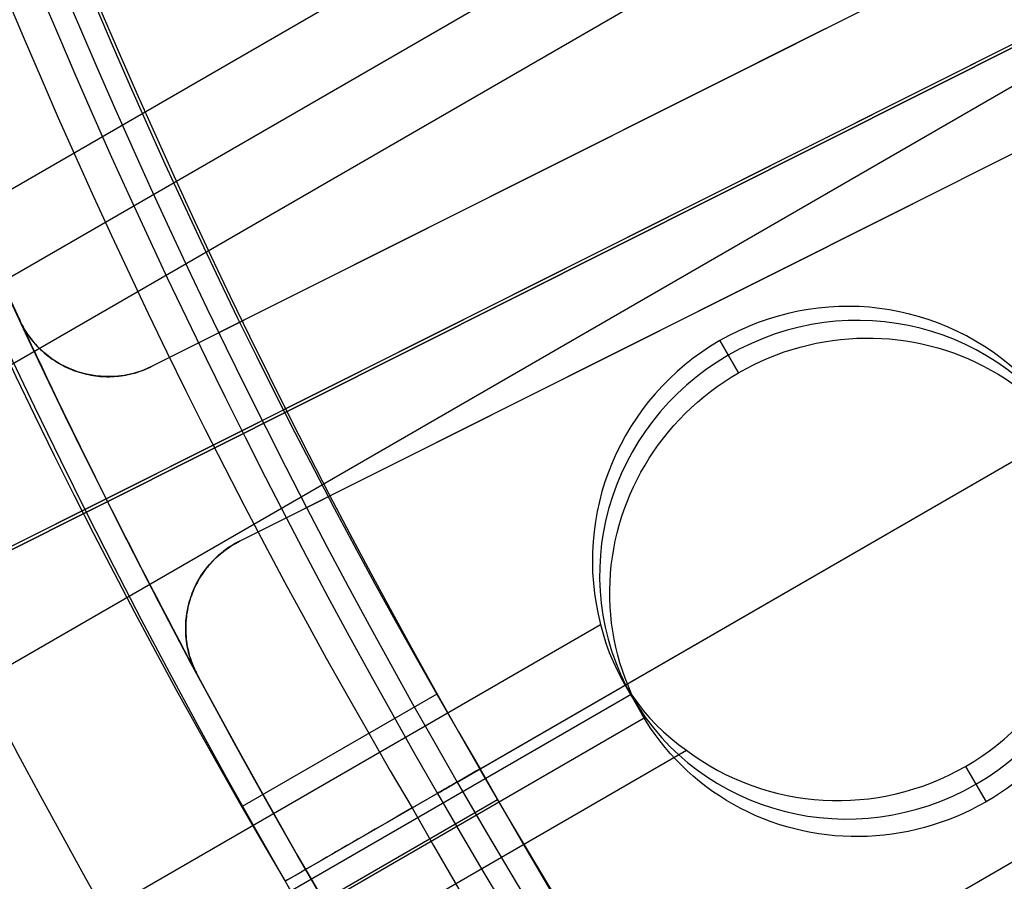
# Model space of a CAD drawing. Extents: x 16119 to 17321, y -6854 to -5812.
# Tile 7 of 68: x 16654 to 16664, y -6508 to -6499. Entities that reach past the tile are written whole.
import ezdxf

# ---------------------------------------------------------------- set-up
doc = ezdxf.new("R2010")
doc.units = 0
doc.layers.get('0').update_dxf_attribs({"linetype": 'CONTINUOUS'})
for name, color, linetype in [('BLANCO_METALICO', 7, 'CONTINUOUS'), ('COLOR', 7, 'CONTINUOUS'), ('LUZ', 7, 'CONTINUOUS')]:
    doc.layers.add(name, color=color, linetype=linetype)

msp = doc.modelspace()

# ---------------------------------------------------------------- linework, layer by layer
for p, q in [((16144.66944530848, -6794.792181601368, 66.66069073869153), (16668.20484412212, -6492.52887815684, 66.66069074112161)), ((16668.49600695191, -6493.257540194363, 66.23774725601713), (16145.05775592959, -6795.464755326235, 66.23774725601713)), ((16145.44606655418, -6796.137329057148, 65.81480376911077), (16668.79865203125, -6493.979572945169, 65.8148037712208)), ((16669.93339650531, -6496.395282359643, 65.44447049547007), (16146.77578553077, -6798.440469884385, 65.44447049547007)), ((16658.00887331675, -6507.115053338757, 89.05580518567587), (16676.20124525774, -6496.611682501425, 103.0887206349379)), ((16658.24437567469, -6506.979085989, 88.12500292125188), (16674.56741528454, -6497.554974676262, 88.12500292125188)), ((16673.38779501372, -6502.336122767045, 63.8579170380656), (16150.21184451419, -6804.391898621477, 63.85791703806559)), ((16660.88765818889, -6502.929221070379, 66.99123817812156), (16660.69698288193, -6502.598961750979, 65.33942719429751)), ((16660.69698288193, -6502.598961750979, 65.339427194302), (16660.8876581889, -6502.929221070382, 66.99123817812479)), ((16148.10550436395, -6800.743610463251, 65.07413726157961), (16659.47719411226, -6505.503027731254, 65.07413726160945)), ((16659.70967875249, -6506.088900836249, 64.73446364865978), (16659.90267322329, -6506.423177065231, 66.40636543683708)), ((16659.79087240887, -6506.218690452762, 64.65119377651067), (16148.49381498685, -6801.416184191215, 64.65119377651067)), ((16655.81227287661, -6507.361878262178, 63.55200876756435), (16657.80428128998, -6506.211791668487, 63.55200876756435)), ((16148.63160186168, -6801.654838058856, 66.39653443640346), (16659.92428270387, -6506.459871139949, 66.39653443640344)), ((16148.88212560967, -6802.088757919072, 64.2282502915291), (16660.35487207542, -6506.789830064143, 64.2282502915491)), ((16656.24991880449, -6508.130586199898, 89.37470231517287), (16658.2417772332, -6506.980586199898, 89.37470231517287)), ((16657.54895691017, -6507.380586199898, 46.50000292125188), (16658.2417772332, -6506.980586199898, 46.50000292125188)), ((16658.2417772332, -6506.980586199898, 69.03298785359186), (16658.24437567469, -6506.979085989, 88.12500292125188)), ((16658.24437567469, -6506.979085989, 88.12500292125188), (16658.2417772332, -6506.980586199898, 89.37470231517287)), ((16658.2417772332, -6506.980586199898, 46.50000292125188), (16658.2417772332, -6506.980586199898, 63.3477957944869)), ((16663.21184666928, -6506.95483360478, 64.00943112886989), (16663.42102035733, -6507.317133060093, 65.82149269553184)), ((16663.21184666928, -6506.954833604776, 64.00943112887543), (16663.42102035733, -6507.317133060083, 65.82149269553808)), ((16663.21184666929, -6506.954833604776, 64.00943112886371), (16663.42102035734, -6507.317133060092, 65.8214926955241)), ((16656.43147595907, -6508.443267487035, 68.94951318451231), (16658.42335944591, -6507.293253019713, 68.94951318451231)), ((16656.24991880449, -6508.130586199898, 48.00000292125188), (16656.24991880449, -6508.130586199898, 63.3477957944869)), ((16656.24991880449, -6508.130586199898, 69.03298785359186), (16656.24991880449, -6508.130586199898, 89.37470231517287))]:
    msp.add_line(p, q)
at = {"extrusion": (0.1124755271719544, -0.1948133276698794, 0.974370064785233)}
msp.add_lwpolyline([(11209.04535549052, -13528.76850550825), (11208.52428587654, -13529.07329669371), (11208.00516621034, -13529.38294697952), (11207.48805976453, -13529.69743856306), (11206.97302964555, -13530.01675250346), (11206.46013876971, -13530.34086872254), (11205.94944983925, -13530.66976600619), (11205.44102531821, -13531.00342200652), (11204.93492740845, -13531.34181324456), (11204.43121802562, -13531.68491511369), (11203.92995877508, -13532.03270188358), (11203.43121092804, -13532.38514670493), (11202.93503539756, -13532.74222161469), (11202.44149271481, -13533.10389754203), (11201.95064300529, -13533.47014431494), (11201.4625459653, -13533.84093066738), (11200.97726083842, -13534.21622424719), (11200.49484639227, -13534.59599162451), (11200.01536089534, -13534.98019830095), (11199.53886209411, -13535.36880871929), (11199.06540719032, -13535.76178627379), (11198.59505281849, -13536.15909332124), (11198.1278550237, -13536.56069119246), (11197.66386923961, -13536.96654020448), (11197.20315026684, -13537.37659967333), (11196.74575225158, -13537.79082792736), (11196.2917286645, -13538.20918232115), (11195.84113228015, -13538.63161925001), (11195.39401515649, -13539.05809416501), (11194.95042861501, -13539.48856158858), (11194.51042322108, -13539.92297513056), (11194.07404876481, -13540.36128750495), (11193.64135424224, -13540.8034505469), (11193.21238783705, -13541.24941523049), (11192.78719690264, -13541.69913168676), (11192.36582794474, -13542.15254922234), (11191.94832660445, -13542.60961633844), (11191.53473764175, -13543.07028075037), (11191.12510491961, -13543.53448940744), (11190.7194713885, -13544.00218851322), (11190.31787907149, -13544.47332354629), (11189.92036904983, -13544.94783928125), (11189.52698144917, -13545.42567981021), (11189.13775542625, -13545.9067885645), (11188.75272915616, -13546.39110833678), (11188.37193982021, -13546.87858130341), (11187.99542359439, -13547.36914904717), (11187.62321563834, -13547.86275258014), (11187.255350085, -13548.35933236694), (11186.89186003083, -13548.85882834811), (11186.53277752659, -13549.36117996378), (11186.17813356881, -13549.86632617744), (11185.82795809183, -13550.3742055), (11185.48227996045, -13550.88475601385), (11185.14112696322, -13551.39791539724), (11184.80452580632, -13551.91362094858), (11184.47250210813, -13552.43180961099), (11184.14508039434, -13552.95241799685), (11183.82228409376, -13553.47538241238), (11183.50413553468, -13554.00063888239), (11183.19065594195, -13554.52812317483), (11182.88186543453, -13555.05777082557), (11182.57778302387, -13555.58951716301), (11182.27842661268, -13556.12329733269), (11181.98381299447, -13556.65904632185), (11181.69395785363, -13557.19669898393), (11181.40887576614, -13557.73619006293), (11181.12858020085, -13558.27745421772), (11180.85308352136, -13558.82042604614), (11180.58239698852, -13559.36504010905), (11180.31653076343, -13559.91123095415), (11180.05549391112, -13560.45893313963), (11179.79929440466, -13561.00808125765), (11179.54793912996, -13561.55860995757), (11179.30143389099, -13562.11045396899), (11179.05978341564, -13562.66354812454), (11178.82299136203, -13563.21782738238), (11178.59106032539, -13563.77322684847), (11178.36399184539, -13564.32968179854), (11178.14178641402, -13564.88712769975), (11177.9244434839, -13565.4455002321), (11177.71196147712, -13566.00473530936), (11177.50433779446, -13566.56476909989), (11177.30156882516, -13567.12553804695), (11177.10364995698, -13567.68697888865), (11176.91057558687, -13568.24902867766), (11176.72233913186, -13568.81162480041), (11176.53893304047, -13569.37470499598), (11176.36034880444, -13569.93820737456), (11176.18657697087, -13570.50207043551), (11176.01760715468, -13571.06623308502), (11175.8534280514, -13571.63063465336), (11175.69402745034, -13572.19521491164), (11175.53939224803, -13572.75991408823), (11175.38950846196, -13573.3246728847), (11175.24436124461, -13573.88943249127), (11175.10393489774, -13574.45413460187), (11174.96821288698, -13575.01872142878), (11174.83717785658, -13575.5831357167), (11174.71081164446, -13576.14732075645), (11174.58909529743, -13576.71122039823), (11174.47200908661, -13577.27477906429), (11174.35953252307, -13577.83794176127), (11174.2516443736, -13578.40065409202), (11174.14832267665, -13578.96286226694), (11174.04954475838, -13579.52451311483), (11173.95528724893, -13580.08555409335), (11173.86552609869, -13580.64593329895), (11173.78023659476, -13581.20559947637), (11173.69939337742, -13581.76450202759), (11173.62297045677, -13582.32259102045), (11173.55094122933, -13582.87981719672), (11173.48327849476, -13583.43613197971), (11173.41995447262, -13583.99148748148), (11173.36094081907, -13584.54583650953), (11173.30620864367, -13585.0991325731), (11173.25572852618, -13585.65132988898), (11173.20947053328, -13586.20238338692), (11173.16740423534, -13586.75224871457), (11173.12949872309, -13587.300882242), (11173.09572262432, -13587.8482410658), (11173.06604412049, -13588.39428301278), (11173.04043096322, -13588.93896664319), (11173.01885049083, -13589.4822512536), (11173.00126964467, -13590.02409687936), (11172.98765498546, -13590.56446429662), (11172.97797270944, -13591.10331502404), (11172.97218866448, -13591.64061132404), (11172.97026836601, -13592.17631620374)], dxfattribs=at)
at = {"extrusion": (0.1124755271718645, -0.1948133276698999, 0.9743700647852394)}
msp.add_lwpolyline([(11170.67026837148, -13592.17631619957), (11170.67206116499, -13591.6503776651), (11170.67746010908, -13591.12295147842), (11170.68649584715, -13590.59407044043), (11170.6991987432, -13590.06376798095), (11170.71559886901, -13589.53207815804), (11170.73572599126, -13588.99903565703), (11170.75960955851, -13588.46467578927), (11170.78727868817, -13587.92903449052), (11170.81876215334, -13587.39214831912), (11170.85408836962, -13586.85405445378), (11170.89328538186, -13586.31479069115), (11170.93638085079, -13585.77439544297), (11170.98340203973, -13585.23290773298), (11171.03437580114, -13584.69036719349), (11171.08932856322, -13584.1468140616), (11171.14828631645, -13583.60228917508), (11171.21127460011, -13583.05683396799), (11171.27831848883, -13582.51049046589), (11171.3494425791, -13581.9633012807), (11171.42467097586, -13581.41530960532), (11171.50402727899, -13580.86655920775), (11171.58753456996, -13580.31709442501), (11171.67521539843, -13579.76696015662), (11171.76709176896, -13579.21620185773), (11171.86318512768, -13578.66486553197), (11171.96351634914, -13578.11299772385), (11172.06810572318, -13577.56064551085), (11172.17697294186, -13577.00785649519), (11172.29013708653, -13576.45467879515), (11172.40761661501, -13575.9011610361), (11172.52942934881, -13575.34735234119), (11172.65559246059, -13574.79330232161), (11172.78612246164, -13574.23906106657), (11172.9210351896, -13573.68467913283), (11173.06034579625, -13573.13020753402), (11173.20406873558, -13572.57569772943), (11173.35221775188, -13572.02120161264), (11173.50480586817, -13571.46677149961), (11173.66184537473, -13570.91246011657), (11173.82334781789, -13570.35832058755), (11173.989323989, -13569.80440642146), (11174.15978391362, -13569.25077149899), (11174.33473684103, -13568.69747005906), (11174.5141912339, -13568.14455668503), (11174.69815475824, -13567.5920862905), (11174.88663427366, -13567.04011410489), (11175.07963582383, -13566.48869565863), (11175.27716462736, -13565.93788676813), (11175.47922506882, -13565.38774352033), (11175.68582069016, -13564.83832225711), (11175.89695418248, -13564.28967955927), (11176.11262737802, -13563.74187223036), (11176.3328412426, -13563.19495728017), (11176.55759586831, -13562.64899190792), (11176.78689046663, -13562.10403348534), (11177.02072336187, -13561.56013953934), (11177.259091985, -13561.0173677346), (11177.50199286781, -13560.47577585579), (11177.74942163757, -13559.93542178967), (11178.00137301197, -13559.39636350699), (11178.25784079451, -13558.85865904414), (11178.51881787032, -13558.32236648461), (11178.78429620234, -13557.78754394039), (11179.05426682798, -13557.25424953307), (11179.32871985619, -13556.72254137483), (11179.60764446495, -13556.19247754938), (11179.89102889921, -13555.66411609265), (11180.17886046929, -13555.13751497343), (11180.4711255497, -13554.61273207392), (11180.76780957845, -13554.08982517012), (11181.06889705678, -13553.56885191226), (11181.37437154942, -13553.04986980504), (11181.68421568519, -13552.53293618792), (11181.99841115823, -13552.0181082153), (11182.31693872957, -13551.50544283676), (11182.63977822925, -13550.9949967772), (11182.96690855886, -13550.48682651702), (11183.29830769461, -13549.98098827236), (11183.63395269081, -13549.47753797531), (11183.97381968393, -13548.97653125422), (11184.317883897, -13548.47802341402), (11184.66611964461, -13547.98206941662), (11185.01850033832, -13547.48872386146), (11185.37499849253, -13546.9980409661), (11185.73558573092, -13546.51007454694), (11186.10023279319, -13546.02487800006), (11186.46890954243, -13545.54250428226), (11186.8415849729, -13545.06300589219), (11187.21822721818, -13544.58643485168), (11187.59880355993, -13544.11284268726), (11187.98328043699, -13543.6422804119), (11188.37162345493, -13543.1747985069), (11188.76379739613, -13542.71044690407), (11189.15976623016, -13542.24927496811), (11189.55949312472, -13541.79133147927), (11189.96294045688, -13541.33666461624), (11190.37006982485, -13540.88532193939), (11190.78084206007, -13540.43735037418), (11191.1952172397, -13539.99279619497), (11191.61315469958, -13539.55170500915), (11192.03461304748, -13539.1141217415), (11192.45955017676, -13538.68009061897), (11192.8879232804, -13538.2496551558), (11193.31968886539, -13537.82285813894), (11193.7548027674, -13537.39974161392), (11194.19322016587, -13536.98034687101), (11194.63489559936, -13536.56471443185), (11195.07978298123, -13536.15288403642), (11195.5278356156, -13535.74489463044), (11195.97900621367, -13535.34078435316), (11196.4332469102, -13534.94059052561), (11196.89050928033, -13534.54434963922), (11197.35074435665, -13534.15209734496), (11197.81390264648, -13533.76386844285), (11198.27993414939, -13533.37969687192), (11198.74878837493, -13532.9996157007), (11199.22041436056, -13532.62365711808), (11199.69476068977, -13532.25185242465), (11200.17177551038, -13531.88423202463), (11200.65140655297, -13531.52082541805), (11201.13360114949, -13531.16166119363), (11201.61830625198, -13530.806767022), (11202.10546845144, -13530.45616964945), (11202.59503399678, -13530.10989489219), (11203.08694881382, -13529.767967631), (11203.58115852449, -13529.43041180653), (11204.07760846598, -13529.09725041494), (11204.57624370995, -13528.76850550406)], dxfattribs=at)
at = {"extrusion": (0.1124755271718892, -0.1948133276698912, 0.9743700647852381)}
msp.add_lwpolyline([(11172.97026836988, -13590.89742625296), (11172.97206758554, -13590.37888533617), (11172.97748623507, -13589.85885209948), (11172.98655561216, -13589.33736006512), (11172.99930671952, -13588.81444340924), (11173.01577025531, -13588.29013696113), (11173.03597659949, -13587.7644762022), (11173.05995580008, -13587.23749726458), (11173.08773755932, -13586.70923692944), (11173.11935121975, -13586.17973262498), (11173.15482575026, -13585.64902242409), (11173.19418973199, -13585.11714504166), (11173.23747134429, -13584.58413983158), (11173.2846983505, -13584.05004678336), (11173.33589808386, -13583.51490651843), (11173.39109743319, -13582.97876028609), (11173.45032282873, -13582.44164995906), (11173.51360022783, -13581.90361802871), (11173.58095510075, -13581.36470759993), (11173.65241241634, -13580.8249623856), (11173.72799662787, -13580.28442670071), (11173.80773165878, -13579.74314545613), (11173.89164088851, -13579.20116415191), (11173.97974713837, -13578.65852887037), (11174.07207265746, -13578.1152862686), (11174.16863910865, -13577.57148357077), (11174.26946755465, -13577.02716855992), (11174.37457844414, -13576.48238956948), (11174.48399159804, -13575.93719547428), (11174.59772619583, -13575.39163568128), (11174.71580076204, -13574.84576011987), (11174.83823315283, -13574.29961923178), (11174.96504054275, -13573.75326396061), (11175.09623941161, -13573.206745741), (11175.23184553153, -13572.66011648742), (11175.37187395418, -13572.11342858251), (11175.51633899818, -13571.5667348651), (11175.66525423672, -13571.02008861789), (11175.81863248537, -13570.4735435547), (11175.9764857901, -13569.92715380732), (11176.13882541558, -13569.3809739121), (11176.30566183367, -13568.83505879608), (11176.47700471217, -13568.28946376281), (11176.65286290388, -13567.74424447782), (11176.83324443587, -13567.19945695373), (11177.01815649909, -13566.655157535), (11177.20760543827, -13566.11140288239), (11177.40159674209, -13565.56824995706), (11177.60013503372, -13565.02575600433), (11177.80322406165, -13564.48397853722), (11178.01086669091, -13563.94297531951), (11178.22306489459, -13563.40280434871), (11178.43981974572, -13562.86352383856), (11178.6611314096, -13562.32519220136), (11178.88699913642, -13561.78786802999), (11179.11742125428, -13561.25161007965), (11179.35239516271, -13560.71647724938), (11179.59191732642, -13560.18252856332), (11179.8359832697, -13559.64982315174), (11180.08458757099, -13559.11842023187), (11180.33772385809, -13558.58837908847), (11180.59538480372, -13558.05975905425), (11180.85756212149, -13557.53261949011), (11181.12424656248, -13557.00701976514), (11181.39542791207, -13556.48301923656), (11181.67109498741, -13555.96067722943), (11181.95123563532, -13555.44005301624), (11182.23583673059, -13554.9212057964), (11182.52488417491, -13554.40419467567), (11182.81836289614, -13553.88907864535), (11183.11625684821, -13553.37591656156), (11183.41854901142, -13552.86476712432), (11183.72522139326, -13552.35568885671), (11184.03625502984, -13551.84874008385), (11184.35162998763, -13551.34397891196), (11184.67132536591, -13550.8414632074), (11184.9953192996, -13550.34125057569), (11185.32358896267, -13549.84339834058), (11185.65611057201, -13549.34796352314), (11185.99285939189, -13548.8550028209), (11186.33380973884, -13548.36457258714), (11186.67893498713, -13547.87672881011), (11187.0282075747, -13547.39152709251), (11187.3815990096, -13546.90902263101), (11187.73907987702, -13546.42927019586), (11188.10061984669, -13545.95232411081), (11188.4661876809, -13545.47823823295), (11188.83575124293, -13545.00706593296), (11189.20927750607, -13544.53886007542), (11189.58673256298, -13544.07367299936), (11189.96808163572, -13543.61155649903), (11190.35328908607, -13543.15256180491), (11190.74231842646, -13542.69673956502), (11191.13513233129, -13542.2441398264), (11191.53169264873, -13541.79481201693), (11191.93196041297, -13541.34880492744), (11192.33589585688, -13540.90616669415), (11192.74345842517, -13540.46694478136), (11193.15460678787, -13540.03118596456), (11193.56929885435, -13539.59893631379), (11193.9874917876, -13539.17024117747), (11194.40914201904, -13538.74514516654), (11194.83420526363, -13538.32369213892), (11195.26263653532, -13537.90592518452), (11195.69439016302, -13537.49188661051), (11196.12941980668, -13537.08161792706), (11196.56767847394, -13536.67515983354), (11197.00911853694, -13536.27255220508), (11197.4536917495, -13535.87383407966), (11197.90134926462, -13535.47904364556), (11198.35204165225, -13535.08821822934), (11198.80571891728, -13534.70139428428), (11199.26233051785, -13534.31860737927), (11199.7218253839, -13533.93989218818), (11200.18415193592, -13533.56528247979), (11200.64925810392, -13533.1948111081), (11201.11709134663, -13532.82851000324), (11201.58759867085, -13532.46641016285), (11202.06072665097, -13532.10854164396), (11202.53642144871, -13531.75493355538), (11203.01462883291, -13531.40561405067), (11203.49529419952, -13531.06061032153), (11203.97836259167, -13530.71994859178), (11204.46377871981, -13530.38365411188), (11204.95148698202, -13530.05175115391), (11205.44143148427, -13529.72426300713), (11205.93355606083, -13529.40121197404), (11206.42780429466, -13529.08261936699), (11206.92411953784, -13528.7685055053)], dxfattribs=at)
at = {"extrusion": (0.1124755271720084, -0.1948133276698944, 0.9743700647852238)}
msp.add_lwpolyline([(11202.68430957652, -13528.76850551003), (11202.20889475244, -13529.10362317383), (11201.73573128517, -13529.44281445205), (11201.26486832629, -13529.78605596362), (11200.79635472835, -13530.13332350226), (11200.33023902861, -13530.48459204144), (11199.86656943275, -13530.83983573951), (11199.40539379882, -13531.19902794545), (11198.94675962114, -13531.5621412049), (11198.49071401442, -13531.9291472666), (11198.03730369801, -13532.30001708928), (11197.58657498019, -13532.67472084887), (11197.13857374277, -13533.05322794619), (11196.69334542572, -13533.4355070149), (11196.25093501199, -13533.82152592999), (11195.81138701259, -13534.21125181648), (11195.37474545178, -13534.60465105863), (11194.9410538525, -13535.00168930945), (11194.51035522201, -13535.40233150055), (11194.08269203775, -13535.80654185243), (11193.65810623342, -13536.21428388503), (11193.23663918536, -13536.62552042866), (11192.81833169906, -13537.04021363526), (11192.40322399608, -13537.45832499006), (11191.99135570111, -13537.87981532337), (11191.58276582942, -13538.30464482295), (11191.1774927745, -13538.73277304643), (11190.77557429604, -13539.16415893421), (11190.37704750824, -13539.59876082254), (11189.98194886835, -13540.03653645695), (11189.59031416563, -13540.4774430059), (11189.20217851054, -13540.92143707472), (11188.81757632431, -13541.36847471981), (11188.43654132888, -13541.81851146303), (11188.05910653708, -13542.27150230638), (11187.6853042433, -13542.72740174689), (11187.31516601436, -13543.18616379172), (11186.9487226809, -13543.64774197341), (11186.58600432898, -13544.11208936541), (11186.22704029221, -13544.57915859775), (11185.87185914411, -13545.04890187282), (11185.52048869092, -13545.52127098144), (11185.17295596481, -13545.99621731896), (11184.82928721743, -13546.47369190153), (11184.48950791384, -13546.95364538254), (11184.15364272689, -13547.43602806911), (11183.82171553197, -13547.9207899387), (11183.49374940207, -13548.40788065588), (11183.16976660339, -13548.89724958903), (11182.8497885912, -13549.3888458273), (11182.5338360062, -13549.88261819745), (11182.22192867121, -13550.37851528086), (11181.91408558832, -13550.87648543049), (11181.61032493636, -13551.37647678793), (11181.31066406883, -13551.87843730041), (11181.01511951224, -13552.38231473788), (11180.7237069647, -13552.88805670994), (11180.43644129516, -13553.39561068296), (11180.15333654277, -13553.90492399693), (11179.87440591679, -13554.41594388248), (11179.59966179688, -13554.9286174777), (11179.32911573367, -13555.44289184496), (11179.06277844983, -13555.95871398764), (11178.80065984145, -13556.47603086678), (11178.54276897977, -13556.99478941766), (11178.28911411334, -13557.51493656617), (11178.03970267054, -13558.03641924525), (11177.79454126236, -13558.55918441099), (11177.55363568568, -13559.08317905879), (11177.31699092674, -13559.60835023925), (11177.08461116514, -13560.13464507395), (11176.85649977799, -13560.6620107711), (11176.6326593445, -13561.19039464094), (11176.41309165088, -13561.71974411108), (11176.19779769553, -13562.25000674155), (11175.98677769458, -13562.78113023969), (11175.78003108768, -13563.31306247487), (11175.57755654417, -13563.84575149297), (11175.37935196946, -13564.37914553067), (11175.18541451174, -13564.91319302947), (11174.99574056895, -13565.44784264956), (11174.81032579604, -13565.98304328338), (11174.62916511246, -13566.51874406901), (11174.45225270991, -13567.05489440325), (11174.27958206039, -13567.59144395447), (11174.11114592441, -13568.12834267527), (11173.94693635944, -13568.66554081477), (11173.78694472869, -13569.20298893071), (11173.63116170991, -13569.74063790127), (11173.4795773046, -13570.27843893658), (11173.33218084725, -13570.81634359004), (11173.18896101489, -13571.35430376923), (11173.04990583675, -13571.89227174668), (11172.91500270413, -13572.43020017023), (11172.78423838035, -13572.96804207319), (11172.65759901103, -13573.50575088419), (11172.53507013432, -13574.04328043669), (11172.41663669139, -13574.58058497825), (11172.30228303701, -13575.11761917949), (11172.19199295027, -13575.65433814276), (11172.08574964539, -13576.19069741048), (11171.98353578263, -13576.72665297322), (11171.88533347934, -13577.26216127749), (11171.79112432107, -13577.79717923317), (11171.70088937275, -13578.3316642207), (11171.61460918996, -13578.86557409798), (11171.53226383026, -13579.39886720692), (11171.45383286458, -13579.93150237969), (11171.37929538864, -13580.46343894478), (11171.30863003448, -13580.99463673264), (11171.2418149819, -13581.52505608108), (11171.17882797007, -13582.0546578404), (11171.11964630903, -13582.5834033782), (11171.06424689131, -13583.11125458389), (11171.01260620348, -13583.63817387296), (11170.96470033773, -13584.16412419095), (11170.92050500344, -13584.6890690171), (11170.87999553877, -13585.21297236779), (11170.84314692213, -13585.73579879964), (11170.80993378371, -13586.25751341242), (11170.78033041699, -13586.77808185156), (11170.75431079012, -13587.29747031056), (11170.73184855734, -13587.81564553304), (11170.71291707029, -13588.33257481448), (11170.69748938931, -13588.84822600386), (11170.68553829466, -13589.36256750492), (11170.67703629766, -13589.87556827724), (11170.67195565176, -13590.38719783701), (11170.67026836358, -13590.89742625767)], dxfattribs=at)
for points in [[(16653.4072561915, -6499.10529411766), (16653.57817959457, -6499.511123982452), (16653.75173476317, -6499.9158812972), (16653.92792142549, -6500.319549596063), (16654.1067393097, -6500.722112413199), (16654.28818814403, -6501.123553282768), (16654.47226765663, -6501.523855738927), (16654.65897757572, -6501.923003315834), (16654.84831762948, -6502.320979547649), (16655.0402875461, -6502.717767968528), (16655.23488705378, -6503.113352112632), (16655.43211588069, -6503.50771551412), (16655.63197375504, -6503.900841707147), (16655.83446040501, -6504.292714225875), (16656.0395755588, -6504.68331660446), (16656.24731894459, -6505.072632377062), (16656.45769029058, -6505.460645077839), (16656.67068932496, -6505.84733824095), (16656.88631577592, -6506.232695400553), (16657.10456937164, -6506.616700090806), (16657.32544984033, -6506.999335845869), (16657.54895691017, -6507.380586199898)], [(16654.31804255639, -6499.197705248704), (16654.48965515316, -6499.597932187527), (16654.66386978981, -6499.997082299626), (16654.84068619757, -6500.395139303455), (16655.02010410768, -6500.792086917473), (16655.20212325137, -6501.187908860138), (16655.38674335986, -6501.582588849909), (16655.57396416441, -6501.976110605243), (16655.76378539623, -6502.368457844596), (16655.95620678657, -6502.759614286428), (16656.15122806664, -6503.149563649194), (16656.3488489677, -6503.538289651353), (16656.54906922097, -6503.925776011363), (16656.75188855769, -6504.312006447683), (16656.95730670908, -6504.696964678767), (16657.16532340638, -6505.080634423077), (16657.37593838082, -6505.462999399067), (16657.58915136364, -6505.844043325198), (16657.80496208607, -6506.223749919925), (16658.02337027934, -6506.602102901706), (16658.24437567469, -6506.979085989)], [(16651.84981288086, -6499.266880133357), (16652.02162290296, -6499.68227330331), (16652.19611999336, -6500.096588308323), (16652.37330387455, -6500.509808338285), (16652.55317426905, -6500.921916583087), (16652.73573089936, -6501.332896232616), (16652.920973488, -6501.742730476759), (16653.10890175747, -6502.151402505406), (16653.29951543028, -6502.558895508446), (16653.49281422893, -6502.965192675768), (16653.68879787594, -6503.37027719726), (16653.88746609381, -6503.774132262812), (16654.08881860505, -6504.176741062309), (16654.29285513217, -6504.578086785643), (16654.49957539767, -6504.978152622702), (16654.70897912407, -6505.376921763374), (16654.92106603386, -6505.774377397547), (16655.13583584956, -6506.170502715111), (16655.35328829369, -6506.565280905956), (16655.57342308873, -6506.958695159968), (16655.79623995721, -6507.350728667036), (16656.02173862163, -6507.74136461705), (16656.24991880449, -6508.130586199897)], [(16658.24437567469, -6506.979085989), (16658.46034990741, -6507.358973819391), (16658.6788091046, -6507.737297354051), (16658.8997393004, -6508.114048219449), (16659.12312652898, -6508.489218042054), (16659.34895682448, -6508.862798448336), (16659.57721622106, -6509.234781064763), (16659.80789075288, -6509.605157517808), (16660.04096645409, -6509.97391943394), (16660.27642935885, -6510.341058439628), (16660.5142655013, -6510.706566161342), (16660.75446091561, -6511.070434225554), (16660.99700163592, -6511.432654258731), (16661.2418736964, -6511.793217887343), (16661.48906313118, -6512.152116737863), (16661.73855597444, -6512.509342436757), (16661.99033826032, -6512.864886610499), (16662.24439602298, -6513.218740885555), (16662.50071529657, -6513.570896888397), (16662.75928211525, -6513.921346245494), (16663.02008251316, -6514.270080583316), (16663.28310252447, -6514.617091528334)], [(16657.54895691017, -6507.380586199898), (16657.76737586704, -6507.764774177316), (16657.98830791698, -6508.14738015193), (16658.21173893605, -6508.528395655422), (16658.43765480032, -6508.907812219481), (16658.66604138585, -6509.28562137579), (16658.89688456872, -6509.661814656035), (16659.13017022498, -6510.036383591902), (16659.36588423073, -6510.409319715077), (16659.604012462, -6510.780614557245), (16659.84454079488, -6511.15025965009), (16660.08745510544, -6511.518246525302), (16660.33274126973, -6511.884566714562), (16660.58038516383, -6512.249211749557), (16660.8303726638, -6512.612173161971), (16661.08268964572, -6512.973442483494), (16661.33732198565, -6513.333011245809), (16661.59425555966, -6513.690870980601), (16661.8534762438, -6514.047013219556), (16662.11496991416, -6514.401429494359), (16662.3787224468, -6514.754111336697)], [(16656.24991880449, -6508.130586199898), (16656.47290449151, -6508.522806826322), (16656.69845581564, -6508.913412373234), (16656.92655835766, -6509.302394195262), (16657.15719769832, -6509.689743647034), (16657.39035941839, -6510.07545208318), (16657.62602909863, -6510.459510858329), (16657.86419231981, -6510.841911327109), (16658.10483466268, -6511.222644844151), (16658.34794170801, -6511.601702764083), (16658.59349903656, -6511.979076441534), (16658.84149222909, -6512.354757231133), (16659.09190686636, -6512.728736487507), (16659.34472852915, -6513.101005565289), (16659.59994279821, -6513.471555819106), (16659.8575352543, -6513.840378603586), (16660.1174914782, -6514.20746527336), (16660.37979705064, -6514.572807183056), (16660.64443755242, -6514.936395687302)]]:
    msp.add_lwpolyline(points)
at = {"extrusion": (0.112475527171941, -0.1948133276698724, 0.974370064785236)}
msp.add_lwpolyline([(11208.13449771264, -13653.76850550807), (11207.62394811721, -13653.45953710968), (11207.11540230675, -13653.14587239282), (11206.60892070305, -13652.82753032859), (11206.10456353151, -13652.50453096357), (11205.6023907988, -13652.17689541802), (11205.10246227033, -13651.84464588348), (11204.60483744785, -13651.50780561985), (11204.10957554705, -13651.16639895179), (11203.61673547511, -13650.8204512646), (11203.12637580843, -13650.46998899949), (11202.63855477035, -13650.11503964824), (11202.15333020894, -13649.75563174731), (11201.67075957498, -13649.39179487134), (11201.19089989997, -13649.02355962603), (11200.71380777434, -13648.65095764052), (11200.23953932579, -13648.27402155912), (11199.76815019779, -13647.89278503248), (11199.29969552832, -13647.50728270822), (11198.83422992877, -13647.11755022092), (11198.37180746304, -13646.72362418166), (11197.91248162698, -13646.3255421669), (11197.45630532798, -13645.92334270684), (11197.00333086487, -13645.51706527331), (11196.55360990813, -13645.106750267), (11196.10719348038, -13644.69243900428), (11195.66413193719, -13644.27417370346), (11195.22447494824, -13643.85199747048), (11194.78827147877, -13643.42595428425), (11194.35556977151, -13642.99608898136), (11193.92641732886, -13642.5624472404), (11193.50086089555, -13642.12507556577), (11193.07894644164, -13641.68402127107), (11192.66071914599, -13641.23933246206), (11192.24622338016, -13640.79105801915), (11191.83550269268, -13640.33924757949), (11191.42859979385, -13639.88395151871), (11191.02555654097, -13639.42522093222), (11190.62641392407, -13638.96310761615), (11190.23121205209, -13638.49766404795), (11189.83999013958, -13638.02894336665), (11189.4527864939, -13637.55699935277), (11189.06963850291, -13637.08188640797), (11188.69058262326, -13636.60365953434), (11188.31565436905, -13636.1223743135), (11187.94488830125, -13635.63808688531), (11187.57831801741, -13635.15085392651), (11187.21597614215, -13634.66073262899), (11186.85789431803, -13634.1677806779), (11186.50410319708, -13633.67205622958), (11186.15463243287, -13633.17361788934), (11185.80951067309, -13632.672524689), (11185.46876555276, -13632.16883606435), (11185.13242368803, -13631.66261183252), (11184.80051067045, -13631.15391216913), (11184.47305106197, -13630.64279758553), (11184.15006839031, -13630.12932890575), (11183.83158514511, -13629.61356724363), (11183.51762277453, -13629.09557397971), (11183.20820168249, -13628.57541073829), (11182.90334122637, -13628.05313936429), (11182.60305971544, -13627.52882190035), (11182.30737440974, -13627.00252056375), (11182.01630151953, -13626.47429772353), (11181.7298562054, -13625.94421587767), (11181.44805257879, -13625.41233763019), (11181.17090370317, -13624.87872566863), (11180.8984215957, -13624.34344274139), (11180.63061722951, -13623.8065516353), (11180.36750053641, -13623.26811515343), (11180.10908041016, -13622.72819609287), (11179.85536471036, -13622.18685722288), (11179.60636026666, -13621.64416126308), (11179.36207288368, -13621.10017086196), (11179.12250734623, -13620.55494857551), (11178.88766742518, -13620.00855684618), (11178.65755588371, -13619.46105798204), (11178.43217448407, -13618.91251413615), (11178.21152399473, -13618.3629872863), (11177.99560419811, -13617.81253921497), (11177.78441389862, -13617.2612314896), (11177.57795093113, -13616.70912544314), (11177.37621217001, -13616.15628215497), (11177.17919353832, -13615.60276243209), (11176.98689001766, -13615.04862679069), (11176.79929565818, -13614.49393543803), (11176.6164035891, -13613.93874825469), (11176.4382060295, -13613.38312477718), (11176.26469429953, -13612.82712418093), (11176.09585883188, -13612.27080526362), (11175.9316891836, -13611.71422642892), (11175.77217404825, -13611.15744567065), (11175.61730126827, -13610.60052055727), (11175.46705784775, -13610.0435082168), (11175.32142996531, -13609.48646532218), (11175.18040298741, -13608.929448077), (11175.04396148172, -13608.37251220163), (11174.9120892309, -13607.81571291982), (11174.78476924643, -13607.25910494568), (11174.66198378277, -13606.70274247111), (11174.54371435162, -13606.14667915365), (11174.42994173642, -13605.59096810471), (11174.32064600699, -13605.03566187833), (11174.2158065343, -13604.48081246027), (11174.11540200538, -13603.92647125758), (11174.01941043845, -13603.37268908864), (11173.927809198, -13602.8195161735), (11173.84057501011, -13602.26700212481), (11173.7576839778, -13601.71519593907), (11173.67911159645, -13601.16414598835), (11173.6048327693, -13600.61390001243), (11173.53482182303, -13600.06450511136), (11173.46905252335, -13599.51600773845), (11173.40749809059, -13598.96845369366), (11173.35013121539, -13598.42188811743), (11173.29692407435, -13597.87635548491), (11173.24784834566, -13597.33189960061), (11173.20287522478, -13596.78856359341), (11173.16197544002, -13596.24638991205), (11173.12511926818, -13595.70542032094), (11173.09227655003, -13595.1656958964), (11173.06341670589, -13594.62725702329), (11173.03850875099, -13594.09014339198), (11173.01752131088, -13593.55439399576), (11173.0004226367, -13593.02004712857), (11172.98718062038, -13592.4871403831), (11172.97776280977, -13591.95571064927), (11172.97213642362, -13591.42579411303), (11172.97026836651, -13590.89742625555)], dxfattribs=at)
at = {"extrusion": (0.1124755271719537, -0.1948133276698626, 0.9743700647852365)}
msp.add_lwpolyline([(11172.97026836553, -13592.17631620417), (11172.97202003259, -13592.68795948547), (11172.97729521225, -13593.20105613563), (11172.98612397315, -13593.7155739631), (11172.99853610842, -13594.23148015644), (11173.01456112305, -13594.74874128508), (11173.03422822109, -13595.26732330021), (11173.05756629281, -13595.78719153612), (11173.08460390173, -13596.30831071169), (11173.11536927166, -13596.8306449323), (11173.14989027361, -13597.35415769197), (11173.18819441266, -13597.87881187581), (11173.23030881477, -13598.40456976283), (11173.27626021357, -13598.93139302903), (11173.32607493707, -13599.45924275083), (11173.37977889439, -13599.98807940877), (11173.43739756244, -13600.51786289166), (11173.49895597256, -13601.04855250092), (11173.56447869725, -13601.58010695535), (11173.63398983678, -13602.11248439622), (11173.70751300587, -13602.64564239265), (11173.78507132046, -13603.17953794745), (11173.86668738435, -13603.71412750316), (11173.95238327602, -13604.24936694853), (11174.04218053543, -13604.78521162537), (11174.13610015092, -13605.32161633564), (11174.2341625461, -13605.85853534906), (11174.33638756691, -13606.39592241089), (11174.44279446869, -13606.93373075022), (11174.5534019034, -13607.47191308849), (11174.66822790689, -13608.0104216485), (11174.78728988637, -13608.54920816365), (11174.91060460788, -13609.0882238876), (11175.03818818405, -13609.62741960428), (11175.17005606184, -13610.16674563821), (11175.30622301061, -13610.70615186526), (11175.44670311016, -13611.24558772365), (11175.59150973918, -13611.78500222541), (11175.74065556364, -13612.32434396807), (11175.89415252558, -13612.86356114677), (11176.05201183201, -13613.40260156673), (11176.214243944, -13613.94141265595), (11176.38085856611, -13614.47994147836), (11176.55186463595, -13615.01813474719), (11176.72727031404, -13615.55593883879), (11176.90708297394, -13616.09329980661), (11177.09130919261, -13616.63016339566), (11177.27995474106, -13617.16647505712), (11177.47302457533, -13617.70217996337), (11177.67052282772, -13618.23722302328), (11177.87245279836, -13618.77154889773), (11178.07881694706, -13619.3051020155), (11178.28961688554, -13619.83782658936), (11178.50485336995, -13620.36966663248), (11178.72452629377, -13620.90056597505), (11178.94863468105, -13621.43046828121), (11179.17717667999, -13621.95931706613), (11179.41014955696, -13622.48705571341), (11179.64754969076, -13623.01362749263), (11179.8893725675, -13623.5389755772), (11180.13561277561, -13624.06304306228), (11180.38626400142, -13624.58577298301), (11180.64131902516, -13625.10710833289), (11180.9007697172, -13625.62699208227), (11181.16460703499, -13626.14536719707), (11181.43282102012, -13626.66217665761), (11181.70540079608, -13627.17736347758), (11181.98233456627, -13627.69087072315), (11182.2636096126, -13628.20264153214), (11182.5492122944, -13628.71261913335), (11182.8391280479, -13629.22074686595), (11183.1333413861, -13629.72696819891), (11183.43183589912, -13630.23122675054), (11183.73459425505, -13630.73346630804), (11184.04159820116, -13631.2336308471), (11184.35282856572, -13631.7316645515), (11184.66826526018, -13632.22751183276), (11184.98788728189, -13632.7211173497), (11185.31167271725, -13633.21242602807), (11185.63959874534, -13633.70138308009), (11185.97164164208, -13634.1879340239), (11186.30777678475, -13634.67202470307), (11186.64797865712, -13635.15360130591), (11186.99222085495, -13635.63261038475), (11187.34047609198, -13636.10899887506), (11187.69271620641, -13636.58271411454), (11188.04891216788, -13637.05370386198), (11188.4090340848, -13637.52191631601), (11188.77305121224, -13637.98730013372), (11189.14093196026, -13638.44980444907), (11189.51264390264, -13638.90937889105), (11189.88815378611, -13639.3659736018), (11190.26742754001, -13639.81953925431), (11190.65043028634, -13640.27002707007), (11191.0371263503, -13640.71738883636), (11191.42747927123, -13641.16157692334), (11191.82145181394, -13641.60254430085), (11192.21900598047, -13642.04024455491), (11192.6201030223, -13642.474631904), (11193.02470345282, -13642.90566121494), (11193.43276706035, -13643.33328801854), (11193.84425292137, -13643.75746852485), (11194.25911941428, -13644.1781596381), (11194.67732423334, -13644.59531897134), (11195.09882440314, -13645.00890486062), (11195.52357629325, -13645.41887637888), (11195.95153563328, -13645.82519334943), (11196.38265752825, -13646.22781635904), (11196.81689647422, -13646.62670677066), (11197.25420637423, -13647.02182673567), (11197.6945405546, -13647.4131392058), (11198.13785178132, -13647.80060794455), (11198.58409227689, -13648.18419753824), (11199.03321373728, -13648.56387340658), (11199.48516734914, -13648.93960181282), (11199.9399038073, -13649.31134987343), (11200.39737333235, -13649.67908556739), (11200.85752568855, -13650.04277774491), (11201.3203102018, -13650.40239613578), (11201.78567577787, -13650.75791135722), (11202.25357092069, -13651.10929492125), (11202.72394375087, -13651.45651924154), (11203.19674202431, -13651.79955763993), (11203.67191315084, -13652.13838435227), (11204.14940421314, -13652.47297453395), (11204.62916198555, -13652.80330426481), (11205.11113295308, -13653.12935055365), (11205.59526333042, -13653.45109134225), (11206.08149908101, -13653.76850550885)], dxfattribs=at)
at = {"extrusion": (0, 0, -1)}
for centre, radius, start, end in [((-16719.67974614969, -6471.509358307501, -89.37470231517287), 70.9424557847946, 329.9999999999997, 149.9999999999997), ((-16719.67974614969, -6471.509358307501, -46.50000292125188), 70.9424557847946, 329.9999999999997, 149.9999999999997), ((-16719.67974614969, -6471.509358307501, -89.37470231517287), 70.94245578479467, 149.9999999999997, 329.9999999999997), ((-16719.67974614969, -6471.509358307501, -46.50000292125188), 70.94245578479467, 149.9999999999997, 329.9999999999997)]:
    msp.add_arc(centre, radius, start, end, dxfattribs=at)
for centre, radius, start, end in [((16719.67974614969, -6471.509358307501, 89.37470231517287), 73.2424557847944, 30.00000000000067, 210.0000000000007), ((16719.67974619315, -6471.509358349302, 88.63012703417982), 71.44457953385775, 30.00000004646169, 209.9999999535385), ((16719.67974614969, -6471.509358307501, 89.05580518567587), 71.21139006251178, 29.99999999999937, 209.9999999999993), ((16719.67974614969, -6471.509358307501, 89.37470231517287), 73.2424557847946, 210.0000000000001, 30.00000000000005), ((16719.67974613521, -6471.509358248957, 88.63012703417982), 71.44457953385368, 210.0000000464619, 29.99999995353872), ((16719.67974614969, -6471.509358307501, 89.05580518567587), 71.21139006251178, 209.9999999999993, 29.99999999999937)]:
    msp.add_arc(centre, radius, start, end)
at = {"extrusion": (0.0689608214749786, -0.1194436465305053, 0.990443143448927)}
msp.add_arc((11177.28413749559, -13821.92360912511, 1990.344469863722), 2.601528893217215, 15.10761742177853, 89.92922027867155, dxfattribs=at)
at = {"extrusion": (0.1124755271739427, -0.1948133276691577, 0.9743700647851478)}
msp.add_arc((11177.2873509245, -13591.82709338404, 3205.147958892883), 2.60000000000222, 269.9999999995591, 89.99999999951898, dxfattribs=at)
at = {"extrusion": (-0.1124755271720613, 0.1948133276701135, -0.974370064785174)}
msp.add_arc((-11177.28735105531, -13591.82709328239, -3206.073660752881), 2.600000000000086, 90, 270.0000000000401, dxfattribs=at)
at = {"extrusion": (0.06896082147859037, -0.1194436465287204, 0.9904431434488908)}
msp.add_arc((11177.29056462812, -13821.92360944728, 1990.344469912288), 2.601528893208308, 90.07077972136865, 164.8923825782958, dxfattribs=at)
at = {"extrusion": (0.1124755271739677, -0.1948133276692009, 0.9743700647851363)}
msp.add_arc((11177.2873509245, -13591.82709338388, 3205.147958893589), 2.5999999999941, 89.99999999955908, 269.999999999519, dxfattribs=at)
at = {"extrusion": (-0.1124755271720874, 0.1948133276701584, -0.9743700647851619)}
msp.add_arc((-11177.2873510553, -13591.82709328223, -3206.073660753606), 2.600000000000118, 270, 90.00000000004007, dxfattribs=at)
at = {"extrusion": (0.06896082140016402, -0.1194436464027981, 0.9904431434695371)}
msp.add_arc((11177.28494933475, -13821.88753691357, 1989.7208905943), 2.599641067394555, 270.0529403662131, 337.0638580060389, dxfattribs=at)
at = {"extrusion": (0.2391348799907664, -0.414193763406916, 0.8782129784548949)}
msp.add_arc((11177.48234333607, -12232.66256867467, 6735.549813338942), 2.795004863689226, 165.2882754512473, 202.26123519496, dxfattribs=at)
at = {"extrusion": (0.0689608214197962, -0.1194436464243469, 0.9904431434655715)}
msp.add_arc((11177.28975275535, -13821.88753735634, 1989.720891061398), 2.599641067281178, 202.9361419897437, 269.9470596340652, dxfattribs=at)
at = {"extrusion": (-0.4999999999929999, 0.8660254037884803, 9.464351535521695e-12)}
msp.add_arc((-11172.97326895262, 88.63012725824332, -13964.33137810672), 0.5051242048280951, 270.0000057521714, 359.9999895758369, dxfattribs=at)
at = {"extrusion": (-0.50000000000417, 0.8660254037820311, 3.957917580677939e-12)}
msp.add_arc((-11172.97326930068, 88.63012672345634, -13964.33137825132), 0.505124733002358, 4.151421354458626e-05, 57.42842778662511, dxfattribs=at)
at = {"extrusion": (-0.500000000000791, 0.866025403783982, -1.036567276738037e-12)}
msp.add_arc((-11172.17026828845, 48.00000284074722, -13964.33137820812), 1.499999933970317, 269.9999974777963, 2.522148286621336e-06, dxfattribs=at)
at = {"layer": 'BLANCO_METALICO', "extrusion": (0, 0, -1)}
for centre, radius, start, end in [((-16719.67948292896, -6471.509358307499, -171.6470783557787), 99.49999999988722, 180.0000000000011, 359.9999999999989), ((-16719.67948292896, -6471.509358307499, -170.8389899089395), 99.49999999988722, 180.0000000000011, 359.9999999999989), ((-16719.67948292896, -6471.509358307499, -169.280901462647), 99.49999999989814, 180.0000000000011, 359.9999999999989), ((-16719.67948292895, -6471.509358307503, -171.6470783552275), 99.09999999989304, 179.9999999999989, 1.05166918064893e-12), ((-16719.67948292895, -6471.509358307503, -170.0309014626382), 98.69999999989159, 179.9999999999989, 1.055931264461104e-12), ((-16719.67948292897, -6471.509358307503, -168.5309014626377), 98.69999999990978, 179.9999999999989, 1.05593126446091e-12), ((-16719.67948292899, -6471.509358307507, -167.2309014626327), 98.19999999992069, 179.9999999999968, 3.18392308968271e-12), ((-16719.67948292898, -6471.509358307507, -168.0309014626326), 98.19999999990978, 179.9999999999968, 3.183923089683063e-12)]:
    msp.add_arc(centre, radius, start, end, dxfattribs=at)
at = {"layer": 'BLANCO_METALICO'}
for centre, radius, start, end in [((16719.67948292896, -6471.509358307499, 170.030901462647), 99.4999999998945, 180.0000000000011, 359.9999999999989), ((16719.67948292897, -6471.509358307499, 168.5309014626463), 99.49999999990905, 180.0000000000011, 359.9999999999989), ((16719.67948292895, -6471.509358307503, 171.6470783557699), 98.69999999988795, 179.9999999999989, 1.055931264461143e-12), ((16719.67948292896, -6471.509358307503, 170.8389899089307), 98.69999999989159, 179.9999999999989, 1.055931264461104e-12)]:
    msp.add_arc(centre, radius, start, end, dxfattribs=at)
at = {"layer": 'COLOR'}
for p, q in [((16654.41700191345, -6504.216776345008, 30.30000054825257), (16688.39749042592, -6487.186947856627, 30.30000054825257)), ((16663.38469007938, -6498.603948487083, 30.30000054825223), (16654.88781574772, -6502.862283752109, 30.30000054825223)), ((16663.38469007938, -6498.603948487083, 27.78400240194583), (16654.88781574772, -6502.862283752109, 23.73347168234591)), ((16665.06328481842, -6498.881232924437, 26.2000005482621), (16586.4722295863, -6538.268312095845, -11.26917579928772)), ((16661.77518118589, -6499.410577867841, 27.01673611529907), (16654.88781574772, -6502.86228375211, 27.01673611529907)), ((16655.78390966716, -6504.650303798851, 30.30000054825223), (16664.28078412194, -6500.39196847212, 30.30000054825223)), ((16655.78390966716, -6504.650303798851, 23.73347187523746), (16664.28078412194, -6500.39196847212, 27.7840026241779)), ((16659.13625291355, -6500.733116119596, 25.75873704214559), (16659.13625291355, -6500.733116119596, 30.30000054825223)), ((16655.78390966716, -6504.65030379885, 27.01673621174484), (16662.67127495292, -6501.198597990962, 27.01673621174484)), ((16653.53365830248, -6502.391313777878, 23.29836120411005), (16653.53365830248, -6502.391313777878, 30.30000054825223)), ((16653.53365830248, -6502.391313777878, 30.30000054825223), (16653.54575261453, -6502.416323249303, 30.30000054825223)), ((16653.54575261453, -6502.416323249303, 30.30000054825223), (16653.53365830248, -6502.391313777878, 30.30000054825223)), ((16653.53365830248, -6502.391313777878, 23.29836120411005), (16653.54575492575, -6502.416323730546, 23.29851830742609)), ((16653.54575492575, -6502.416323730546, 23.29851830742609), (16653.54575261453, -6502.416323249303, 30.30000054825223)), ((16653.54575896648, -6502.416320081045, 30.30000054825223), (16653.54575896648, -6502.416320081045, 23.29851829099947)), ((16660.03234689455, -6502.521136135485, 25.75873724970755), (16660.03234689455, -6502.521136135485, 30.30000054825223)), ((16654.88781574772, -6502.862283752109, 23.73347168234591), (16654.88781574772, -6502.862283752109, 30.30000054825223)), ((16652.62898632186, -6505.112867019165, 43.50000292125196), (16654.41700677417, -6504.216773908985, 43.50000292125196)), ((16654.41700677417, -6504.216773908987, 43.50000292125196), (16654.41700677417, -6504.216773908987, 30.30000054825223)), ((16655.78390966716, -6504.650303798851, 30.30000054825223), (16655.78390966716, -6504.650303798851, 23.73347187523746)), ((16655.33793974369, -6505.992363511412, 23.29851754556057), (16655.33794049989, -6505.992363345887, 30.30000054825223)), ((16655.33793974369, -6505.992363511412, 23.29851754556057), (16655.35073681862, -6506.017021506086, 23.29836120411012)), ((16655.33794049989, -6505.992363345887, 30.30000054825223), (16655.35073681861, -6506.017021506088, 30.30000054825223)), ((16655.35073681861, -6506.017021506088, 30.30000054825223), (16655.33794049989, -6505.992363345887, 30.30000054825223)), ((16655.33794599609, -6505.992360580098, 30.30000054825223), (16655.33794599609, -6505.992360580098, 23.29851754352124)), ((16655.35073681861, -6506.017021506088, 30.30000054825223), (16655.35073681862, -6506.017021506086, 23.29836120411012))]:
    msp.add_line(p, q, dxfattribs=at)
for points in [[(16653.54575492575, -6502.416323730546, 23.29851830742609), (16653.55700602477, -6502.438152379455, 23.29892285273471), (16653.56874644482, -6502.459630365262, 23.29957590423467), (16653.58097579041, -6502.480757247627, 23.3004774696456), (16653.59369366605, -6502.5015325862, 23.30162755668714), (16653.60689967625, -6502.521955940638, 23.30302617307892), (16653.62059342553, -6502.542026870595, 23.30467332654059), (16653.6347745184, -6502.561744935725, 23.30656902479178), (16653.64944255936, -6502.581109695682, 23.30871327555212), (16653.66452640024, -6502.60006383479, 23.31108922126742), (16653.68000340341, -6502.618589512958, 23.31369145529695), (16653.69594593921, -6502.636745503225, 23.3165371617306), (16653.71242637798, -6502.654590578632, 23.31964352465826), (16653.72951709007, -6502.672183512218, 23.3230277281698), (16653.74729044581, -6502.68958307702, 23.32670695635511), (16653.76581881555, -6502.706848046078, 23.33069839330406), (16653.78517456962, -6502.724037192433, 23.33501922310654), (16653.80513488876, -6502.740914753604, 23.33962657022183), (16653.82542840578, -6502.757205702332, 23.34446610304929), (16653.84605466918, -6502.772909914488, 23.34953782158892), (16653.86701322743, -6502.78802726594, 23.35484172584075), (16653.88830362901, -6502.802557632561, 23.36037781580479), (16653.90992542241, -6502.816500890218, 23.36614609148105), (16653.93187815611, -6502.829856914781, 23.37214655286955), (16653.9541613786, -6502.84262558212, 23.3783791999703), (16653.97677465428, -6502.854806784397, 23.3848440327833), (16653.9997176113, -6502.866400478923, 23.39154105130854), (16654.02298989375, -6502.877406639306, 23.398470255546), (16654.04659114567, -6502.887825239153, 23.40563164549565), (16654.07070039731, -6502.897707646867, 23.41308468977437), (16654.09517937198, -6502.907012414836, 23.42078401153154), (16654.11955175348, -6502.915600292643, 23.4285723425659), (16654.14334122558, -6502.923332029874, 23.43629241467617), (16654.16671306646, -6502.930296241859, 23.44399167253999), (16654.19014997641, -6502.936674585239, 23.4518224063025), (16654.21365177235, -6502.942467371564, 23.45978461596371), (16654.23721827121, -6502.947674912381, 23.4678783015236), (16654.26084928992, -6502.952297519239, 23.47610346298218), (16654.28454464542, -6502.956335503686, 23.48446010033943), (16654.30830415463, -6502.95978917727, 23.49294821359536), (16654.33212763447, -6502.962658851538, 23.50156780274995), (16654.35606327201, -6502.964940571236, 23.51033821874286), (16654.38013053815, -6502.966632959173, 23.51926728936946), (16654.40428617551, -6502.967740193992, 23.52833772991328), (16654.42848692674, -6502.968266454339, 23.53753225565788), (16654.4526895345, -6502.96821591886, 23.5468335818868), (16654.47685074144, -6502.9675927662, 23.55622442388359), (16654.5009272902, -6502.966401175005, 23.56568749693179), (16654.52487592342, -6502.964645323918, 23.57520551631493), (16654.54867167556, -6502.96233491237, 23.58476724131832), (16654.57231851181, -6502.959477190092, 23.59437295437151), (16654.59581657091, -6502.956072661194, 23.60402265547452), (16654.61916599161, -6502.952121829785, 23.61371634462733), (16654.64236691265, -6502.947625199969, 23.62345402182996), (16654.66541947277, -6502.942583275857, 23.63323568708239), (16654.68832381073, -6502.936996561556, 23.64306134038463), (16654.71108006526, -6502.930865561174, 23.65293098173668), (16654.73368837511, -6502.924190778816, 23.66284461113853), (16654.75614887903, -6502.916972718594, 23.67280222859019), (16654.77846171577, -6502.909211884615, 23.68280383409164), (16654.80062702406, -6502.900908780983, 23.6928494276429), (16654.82264494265, -6502.89206391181, 23.70293900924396), (16654.8445156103, -6502.882677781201, 23.71307257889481), (16654.86623916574, -6502.872750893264, 23.72325013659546), (16654.88781574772, -6502.862283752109, 23.73347168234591)], [(16655.78390966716, -6504.650303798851, 23.73347187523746), (16655.76260049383, -6504.661362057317, 23.72323916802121), (16655.74164144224, -6504.672852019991, 23.71305428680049), (16655.72103282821, -6504.684774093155, 23.70291723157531), (16655.7007749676, -6504.697128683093, 23.69282800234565), (16655.68086817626, -6504.709916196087, 23.68278659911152), (16655.66131277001, -6504.72313703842, 23.67279302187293), (16655.64210906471, -6504.736791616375, 23.66284727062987), (16655.6232573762, -6504.750880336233, 23.65294934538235), (16655.60475802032, -6504.76540360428, 23.64309924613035), (16655.58661131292, -6504.780361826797, 23.6332969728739), (16655.56881756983, -6504.795755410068, 23.62354252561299), (16655.55137710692, -6504.811584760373, 23.61383590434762), (16655.53429024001, -6504.827850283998, 23.60417710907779), (16655.51755728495, -6504.844552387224, 23.5945661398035), (16655.50117855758, -6504.861691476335, 23.58500299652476), (16655.48515437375, -6504.879267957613, 23.57548767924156), (16655.46947111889, -6504.897309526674, 23.56600949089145), (16655.4541379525, -6504.915818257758, 23.55657134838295), (16655.4391893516, -6504.934756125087, 23.54719367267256), (16655.42465979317, -6504.95408510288, 23.53789688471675), (16655.41058375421, -6504.973767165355, 23.52870140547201), (16655.39699571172, -6504.993764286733, 23.51962765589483), (16655.38393014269, -6505.014038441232, 23.51069605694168), (16655.37142152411, -6505.034551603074, 23.50192702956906), (16655.35945467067, -6505.055321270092, 23.49331129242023), (16655.34799165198, -6505.076390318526, 23.48482595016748), (16655.33703282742, -6505.097758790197, 23.4764710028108), (16655.32657855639, -6505.119426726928, 23.46824645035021), (16655.3166291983, -6505.141394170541, 23.46015229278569), (16655.30718511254, -6505.16366116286, 23.45218853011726), (16655.29824665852, -6505.186227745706, 23.44435516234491), (16655.28981419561, -6505.209093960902, 23.43665218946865), (16655.28188146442, -6505.232319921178, 23.42906518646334), (16655.27445796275, -6505.255922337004, 23.42159426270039), (16655.26756768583, -6505.279836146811, 23.41426121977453), (16655.26123462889, -6505.303996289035, 23.40708785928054), (16655.25548278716, -6505.328337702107, 23.40009598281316), (16655.25033615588, -6505.352795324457, 23.39330739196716), (16655.24581873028, -6505.37730409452, 23.38674388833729), (16655.24195450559, -6505.401798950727, 23.38042727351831), (16655.2387339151, -6505.426305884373, 23.37434867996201), (16655.23613149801, -6505.450894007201, 23.36848470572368), (16655.23414740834, -6505.47556293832, 23.36283535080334), (16655.23278180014, -6505.500312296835, 23.35740061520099), (16655.23203482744, -6505.525141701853, 23.35218049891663), (16655.2319066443, -6505.550050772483, 23.34717500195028), (16655.23239740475, -6505.575039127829, 23.34238412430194), (16655.23350726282, -6505.600106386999, 23.33780786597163), (16655.23525193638, -6505.625308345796, 23.33344080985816), (16655.23764494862, -6505.65065402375, 23.32928608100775), (16655.24068316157, -6505.676072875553, 23.32535649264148), (16655.24436343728, -6505.701494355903, 23.32166485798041), (16655.24868263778, -6505.726847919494, 23.31822399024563), (16655.25363762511, -6505.75206302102, 23.31504670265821), (16655.25922526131, -6505.777069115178, 23.31214580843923), (16655.26544240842, -6505.801795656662, 23.30953412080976), (16655.27228980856, -6505.826266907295, 23.30720702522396), (16655.27977022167, -6505.850553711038, 23.30515136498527), (16655.28788353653, -6505.874655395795, 23.30336714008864), (16655.2966296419, -6505.89857128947, 23.30185435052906), (16655.30600842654, -6505.922300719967, 23.30061299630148), (16655.3160197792, -6505.945843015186, 23.2996430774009), (16655.32666358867, -6505.969197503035, 23.29894459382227), (16655.33793974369, -6505.992363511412, 23.29851754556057)]]:
    msp.add_polyline3d(points, dxfattribs=at)
at = {"layer": 'COLOR', "extrusion": (0, 0, -1)}
for centre, radius, start, end in [((-16719.67975328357, -6471.509375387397, 10.54089386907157), 152.392098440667, 333.3815781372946, 153.3815781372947), ((-16719.67975328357, -6471.509375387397, -18.68835025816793), 83.81579491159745, 333.3815781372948, 153.3815781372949), ((-16719.67975328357, -6471.509375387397, 10.54089386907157), 152.3920984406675, 153.3815781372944, 333.3815781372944), ((-16719.6797532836, -6471.509375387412, -22.44590218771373), 75.0000000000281, 333.3815781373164, 63.38157813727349), ((-16719.67975328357, -6471.509375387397, -43.50000292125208), 75.0000000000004, 243.3815781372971, 63.38157813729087), ((-16719.67975328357, -6471.509375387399, -32.97295255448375), 74.99999999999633, 243.3815781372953, 63.38157813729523), ((-16719.67975328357, -6471.509375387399, -33.39918206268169), 72.99999999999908, 243.3815781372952, 63.38157813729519), ((-16719.67975328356, -6471.509375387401, -43.50000292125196), 72.9999999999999, 243.3815781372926, 63.38157813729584), ((-16719.67975328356, -6471.509375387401, -43.50000292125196), 72.9999999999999, 243.3815781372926, 63.38157813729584), ((-16719.67975328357, -6471.509375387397, -18.68835025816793), 83.81579491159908, 153.3815781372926, 333.3815781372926), ((-16654.43976919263, -6501.968273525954, -26.79918087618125), 0.9999999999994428, 333.3815365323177, 334.973319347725), ((-16654.43977125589, -6501.968251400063, -30.30000054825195), 1.000018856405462, 243.3822518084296, 333.3804985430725), ((-16654.43976919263, -6501.968273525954, -26.79925942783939), 0.9999999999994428, 243.3815781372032, 333.3815365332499), ((-16656.23195622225, -6505.544314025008, -26.79925904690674), 0.9999999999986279, 333.3815833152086, 63.38157813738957), ((-16656.23193275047, -6505.544310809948, -30.3000005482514), 0.9999866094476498, 333.3808103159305, 63.38269791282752), ((-16719.67975328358, -6471.509375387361, -22.44590218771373), 75.00000000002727, 243.3815781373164, 333.3815781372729), ((-16656.23195622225, -6505.544314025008, -26.79918087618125), 0.9999999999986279, 331.7898109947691, 333.3815833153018)]:
    msp.add_arc(centre, radius, start, end, dxfattribs=at)
at = {"layer": 'COLOR'}
for centre, radius, start, end in [((16719.67975328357, -6471.509375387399, -35.79999945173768), 153, 26.61842186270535, 206.618421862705), ((16719.67975328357, -6471.509375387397, -11.46081713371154), 152.9999999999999, 26.61842186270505, 206.6184218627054), ((16719.67975328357, -6471.509375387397, -23.63040829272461), 153.0000000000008, 26.61842186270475, 206.6184218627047), ((16719.67975328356, -6471.509375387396, -10.90949982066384), 152.8342956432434, 26.61842186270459, 206.6184218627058), ((16719.67975328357, -6471.509375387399, -35.79999945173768), 150, 26.61842186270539, 206.618421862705), ((16719.67975328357, -6471.509375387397, -11.46081713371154), 153, 206.6184218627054, 26.61842186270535), ((16719.67975328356, -6471.509375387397, -35.79999945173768), 153, 206.6184218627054, 26.61842186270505), ((16719.67975328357, -6471.509375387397, -23.63040829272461), 153.0000000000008, 206.618421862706, 26.61842186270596), ((16719.67975328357, -6471.509375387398, -10.90949982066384), 152.8342956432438, 206.6184218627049, 26.6184218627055), ((16719.67975328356, -6471.509375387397, -35.79999945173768), 150, 206.6184218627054, 26.61842186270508), ((16719.67975328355, -6471.509375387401, 23.29836120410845), 72.9999999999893, 163.2050881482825, 205.0266806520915), ((16719.66647455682, -6471.516010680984, 30.3000005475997), 72.98478736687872, 205.0481772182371, 208.1887195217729), ((16719.67975328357, -6471.509375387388, 23.29836120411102), 73.00000000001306, 208.2101890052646, 250.0317739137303)]:
    msp.add_arc(centre, radius, start, end, dxfattribs=at)
at = {"layer": 'LUZ'}
for p, q in [((16585.78763645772, -6538.687802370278, -31.04999945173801), (16853.57187010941, -6404.330948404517, -31.04999945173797)), ((16853.57187010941, -6404.330948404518, -32.54999945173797), (16585.78763645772, -6538.68780237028, -32.549999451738))]:
    msp.add_line(p, q, dxfattribs=at)

doc.saveas('drawing.dxf')
